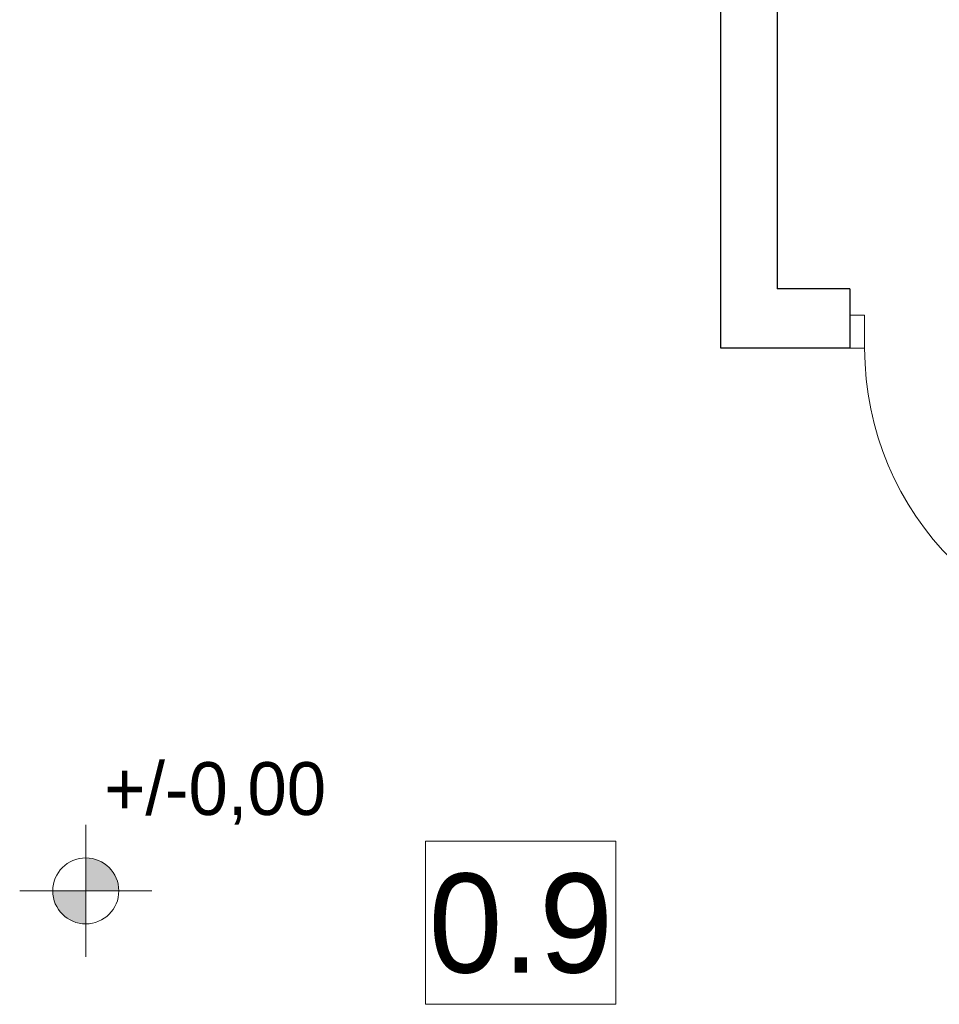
# Model space of a CAD drawing. Extents: x -440864 to -355682, y 13652 to 155872.
# Tile 91 of 179: x -379504 to -376721, y 29736 to 32718. Entities that reach past the tile are written whole.
import ezdxf

# ---------------------------------------------------------------- set-up
doc = ezdxf.new("R2010")
doc.units = 0
doc.header["$MEASUREMENT"] = 0
doc.set_wipeout_variables(frame=1)
doc.layers.add('#podkład', color=252, linetype='Continuous')
doc.layers.add('INWENT RZĘDNE', color=252, linetype='Continuous')
for name, color, linetype, lineweight in [('INWENT OPISY_Nr_Pióra__21', 252, 'Continuous', 9), ('INWENT RZĘDNE_Nr_Pióra__21', 252, 'Continuous', 9), ('INWENT. DRZWI_Nr_Pióra__5', 252, 'Continuous', 13), ('INWENT.ŚCIANY_Nr_Pióra__1', 252, 'Continuous', 25)]:
    doc.layers.add(name, color=color, linetype=linetype, lineweight=lineweight)
doc.styles.add('GENERATED_STYLE_2', font='txt')
doc.styles.add('GENERATED_STYLE_3', font='txt')

# ---------------------------------------------------------------- blocks, each defined once
blk = doc.blocks.new('Koty wysokościowe_10', base_point=(-428777, 30079.7))
at = {"layer": 'INWENT RZĘDNE_Nr_Pióra__21', "linetype": 'Continuous'}
for points in [[(-428777, 30079.7), (-428677, 30079.7), (-428684.6, 30118), (-428706.3, 30150.5), (-428738.7, 30172.1), (-428777, 30179.7)], [(-428777, 30079.7), (-428877, 30079.7), (-428869.4, 30041.5), (-428847.7, 30009), (-428815.3, 29987.4), (-428777, 29979.7)]]:
    blk.add_hatch(color=256, dxfattribs=at).paths.add_polyline_path(points, flags=0)
for p, q in [((-428777, 29879.7), (-428777, 30279.7)), ((-428977, 30079.7), (-428577, 30079.7))]:
    blk.add_line(p, q, dxfattribs=at)
blk.add_circle((-428777, 30079.7), 100, dxfattribs=at)
at = {"layer": 'INWENT RZĘDNE_Nr_Pióra__21', "insert": (-428721.7, 30279.7), "char_height": 160, "attachment_point": 7, "style": 'GENERATED_STYLE_2'}
blk.add_mtext('{+/-0,00}', dxfattribs=at)
blk = doc.blocks.new('parter')
at = {"layer": 'INWENT. DRZWI_Nr_Pióra__5', "color": 252, "linetype": 'Continuous'}
for p, q in [((-426419.9, 31822.6), (-426464.9, 31822.6)), ((-426419.9, 31722.6), (-426419.9, 31822.6)), ((-426464.9, 31722.6), (-426419.9, 31722.6))]:
    blk.add_line(p, q, dxfattribs=at)
blk.add_arc((-425509.9, 31722.6), 910, 180, 270, dxfattribs=at)
at = {"layer": 'INWENT.ŚCIANY_Nr_Pióra__1', "color": 252, "linetype": 'Continuous'}
for p, q in [((-426684.9, 35402.6), (-426684.9, 31902.6)), ((-426854.9, 31722.6), (-426854.9, 32752.6)), ((-426464.9, 31902.6), (-426684.9, 31902.6)), ((-426464.9, 31902.6), (-426464.9, 31722.6)), ((-426464.9, 31722.6), (-426854.9, 31722.6))]:
    blk.add_line(p, q, dxfattribs=at)
at = {"layer": 'INWENT RZĘDNE', "color": 252}
blk.add_blockref('Koty wysokościowe_10', (-428777, 30079.7), dxfattribs=at)
at = {"color": 252, "linetype": 'Continuous', "ltscale": 1714042.903696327}
blk.add_wipeout([(-427748.4, 30230.4), (-427172.4, 30230.4), (-427172.4, 29736.2), (-427748.4, 29736.2)], dxfattribs=at).dxf.layer = 'INWENT OPISY_Nr_Pióra__21'
at = {"layer": 'INWENT OPISY_Nr_Pióra__21', "color": 252, "linetype": 'Continuous', "flags": 128}
blk.add_lwpolyline([(-427748.4, 30230.4), (-427172.4, 30230.4), (-427172.4, 29736.2), (-427748.4, 29736.2)], close=True, dxfattribs=at)
at = {"layer": 'INWENT OPISY_Nr_Pióra__21', "color": 252, "linetype": 'Continuous', "insert": (-427460.4, 29828), "char_height": 300, "attachment_point": 8, "style": 'GENERATED_STYLE_3'}
blk.add_mtext('{0.9 }', dxfattribs=at)

msp = doc.modelspace()

# ---------------------------------------------------------------- block references
at = {"layer": '#podkład', "color": 3, "lineweight": 50}
msp.add_blockref('parter', (49473.1, 0), dxfattribs=at)

doc.saveas('drawing.dxf')
